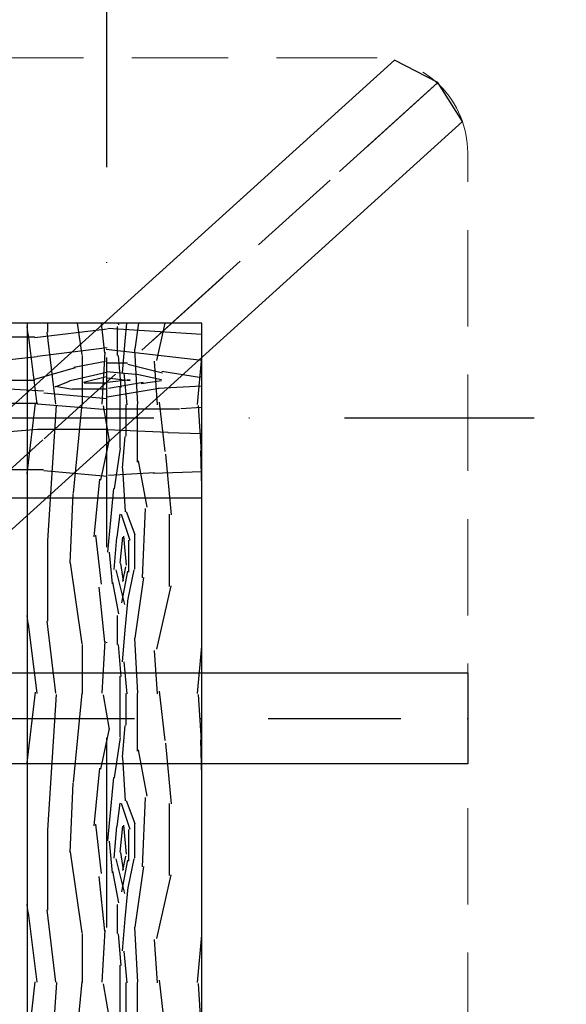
# Model space of a CAD drawing. Header units: centimetres. Extents: x 148485 to 162129, y -6573 to -2118.
# Tile 78 of 167: x 150022 to 150093, y -4056 to -3926. Entities that reach past the tile are written whole.
import ezdxf

# ---------------------------------------------------------------- set-up
doc = ezdxf.new("R2010")
doc.units = ezdxf.units.CM
doc.header["$LTSCALE"] = 0.1
for name, pattern in [('DASHDOT', [1, 0.5, -0.25, 0, -0.25]), ('DASHED', [19.049999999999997, 12.7, -6.35]), ('DASHEDX2', [38.099999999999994, 25.4, -12.7])]:
    doc.linetypes.add(name, pattern=pattern)
doc.layers.get('0').update_dxf_attribs({"color": 45})
doc.layers.add('A_widok dachu', color=51, linetype='Continuous', lineweight=15)
for name, color, linetype in [('A_wymiary_zewn', 4, 'Continuous'), ('hatch_R&F', 4, 'Continuous'), ('osie_R&F', 6, 'DASHDOT'), ('widoki_przerywana_R&F', 4, 'DASHEDX2'), ('więźba_R&F', 3, 'Continuous'), ('ściany_murowane_R&F', 13, 'Continuous')]:
    doc.layers.add(name, color=color, linetype=linetype)
doc.styles.add('TECH', font='flptechn.ttf')
doc.dimstyles.new('1_50 [cm]', dxfattribs={"dimtxt": 10, "dimasz": 0.5, "dimexe": 0.18, "dimexo": 0.0625, "dimgap": 3, "dimtad": 1, "dimrnd": 0.5, "dimdsep": 46, "dimtxsty": 'TECH', "dimblk1": 'KR', "dimblk2": 'KR', "dimsah": 1, "dimcen": 0.09, "dimse1": 1, "dimse2": 1, "dimclrt": 256, "dimadec": 0, "dimazin": 0, "dimtfac": 1, "dimtofl": 0, "dimtmove": 0, "dimatfit": 3, "dimfxl": 1, "dimtvp": 1, "dimtfill": 1, "dimtfillclr": 256, "dimtolj": 1, "dimtzin": 0, "dimarcsym": 0})

# ---------------------------------------------------------------- blocks, each defined once
blk = doc.blocks.new('osie_przyziemie')
at = {"layer": 'osie_R&F', "ltscale": 500}
for points in [[(150033.0040539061, -5722.879095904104), (150033.0040539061, -5254.718381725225)], [(150490.0935085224, -5455.353028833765), (148907.4970937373, -5455.353028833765)]]:
    blk.add_lwpolyline(points, dxfattribs=at)
blk = doc.blocks.new('więźba')
at = {"layer": 'osie_R&F', "ltscale": 350}
for points in [[(150076.5757798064, -3934.003642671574), (149909.0040539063, -4085.751077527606)], [(149984.0040539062, -4017.83354816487), (150080.5040539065, -4017.833548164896)]]:
    blk.add_lwpolyline(points, dxfattribs=at)
at = {"layer": 'więźba_R&F'}
blk.add_lwpolyline([(149909.0040539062, -4077.656520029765), (149909.0040539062, -4079.660186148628), (149924.6687677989, -4079.660186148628), (150079.8167550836, -3939.16327972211), (150076.5757798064, -3934.003642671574), (150070.8629812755, -3931.082407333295), (149909.0040539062, -4077.656520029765)], dxfattribs=at)
at = {"layer": 'więźba_R&F', "color": 6}
blk.add_lwpolyline([(150080.5040539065, -4011.833548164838), (150080.5040539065, -4023.833548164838), (149986.317032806, -4023.833548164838), (149986.317032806, -4023.833548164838), (149999.5683982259, -4011.833548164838), (150080.5040539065, -4011.833548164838)], dxfattribs=at)
blk = doc.blocks.new('obrys_dachu')
at = {"layer": 'A_widok dachu', "linetype": 'DASHED', "ltscale": 10}
blk.add_lwpolyline([(149767.4511639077, -4194.751077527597), (149089.8091257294, -4194.751077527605, 0.2834676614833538), (149073.5040539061, -4215.954221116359), (149073.5040539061, -4739.547933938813, 0.283467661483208), (149089.8091257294, -4760.751077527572), (150080.5040539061, -4760.751077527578), (150314.9003284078, -4605.055235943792), (150314.9003284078, -4362.719795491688), (150080.5040539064, -4194.751077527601), (150080.5040539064, -3943.251077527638, 0.414213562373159), (150068.0040539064, -3930.751077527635), (149750.0040539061, -3930.751077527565, 0.414213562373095), (149737.5040539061, -3943.251077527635), (149737.5040539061, -4232.751077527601)], format="xyb", dxfattribs=at)
blk.add_lwpolyline([(150076.4910014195, -3934.07383818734), (149944.8931685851, -4053.251077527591)], dxfattribs=at)
blk = doc.blocks.new('KR')
for p, q in [((0, -14.00000000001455), (0, 14.00000000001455)), ((-4.949747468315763, -4.949747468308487), (4.949747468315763, 4.949747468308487)), ((-7, 0), (7, 0))]:
    blk.add_line(p, q)
blk = doc.blocks.new('*D344')
at = {"layer": 'A_wymiary_zewn', "color": 0, "lineweight": -2, "transparency": 16777216}
blk.add_line((150413.746755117, -3977.75107752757), (150413.746755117, -3931.251077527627), dxfattribs=at)
at = {"layer": 'Defpoints', "color": 0, "transparency": 16777216}
for p in [(150032.9821440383, -3930.751077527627), (150413.746755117, -3930.751077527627), (150274.8784185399, -3978.25107752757)]:
    blk.add_point(p, dxfattribs=at)
at = {"layer": 'A_wymiary_zewn', "color": 0, "linetype": 'ByBlock', "lineweight": -2, "transparency": 16777216, "xscale": 0.5, "yscale": 0.5, "zscale": 0.5}
for p, rotation in [((150413.746755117, -3930.751077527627), 90), ((150413.746755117, -3978.25107752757), 270)]:
    blk.add_blockref('KR', p, dxfattribs=dict(at, rotation=rotation))
at = {"layer": 'A_wymiary_zewn', "transparency": 16777216, "insert": (150405.746755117, -3954.501077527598), "char_height": 10, "attachment_point": 5, "rotation": 90, "style": 'TECH', "bg_fill": 3, "box_fill_scale": 1.1, "bg_fill_color": 256, "bg_fill_true_color": 13158600, "bg_fill_transparency": 0}
blk.add_mtext('\\A1;47.5', dxfattribs=at)
blk = doc.blocks.new('*D345')
at = {"layer": 'A_wymiary_zewn', "color": 0, "lineweight": -2, "transparency": 16777216}
blk.add_line((150433.7467551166, -3931.251077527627), (150433.7467551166, -4760.251077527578), dxfattribs=at)
at = {"layer": 'Defpoints', "color": 0, "transparency": 16777216}
for p in [(150032.9821440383, -3930.751077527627), (150080.5040539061, -4760.751077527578), (150433.7467551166, -4760.751077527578)]:
    blk.add_point(p, dxfattribs=at)
at = {"layer": 'A_wymiary_zewn', "color": 0, "linetype": 'ByBlock', "lineweight": -2, "transparency": 16777216, "xscale": 0.5, "yscale": 0.5, "zscale": 0.5}
for p, rotation in [((150433.7467551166, -3930.751077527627), 90), ((150433.7467551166, -4760.751077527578), 270)]:
    blk.add_blockref('KR', p, dxfattribs=dict(at, rotation=rotation))
at = {"layer": 'A_wymiary_zewn', "transparency": 16777216, "insert": (150425.7467551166, -4345.751077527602), "char_height": 10, "attachment_point": 5, "rotation": 90, "style": 'TECH', "bg_fill": 3, "box_fill_scale": 1.1, "bg_fill_color": 256, "bg_fill_true_color": 13158600, "bg_fill_transparency": 0}
blk.add_mtext('\\A1;830', dxfattribs=at)
blk = doc.blocks.new('*D346')
at = {"layer": 'A_wymiary_zewn', "color": 0, "lineweight": -2, "transparency": 16777216}
blk.add_line((150393.7467551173, -3931.251077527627), (150393.7467551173, -3976.751077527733), dxfattribs=at)
at = {"layer": 'Defpoints', "color": 0, "transparency": 16777216}
for p in [(150032.9821440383, -3930.751077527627), (150045.5040539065, -3977.251077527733), (150393.7467551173, -3977.251077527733)]:
    blk.add_point(p, dxfattribs=at)
at = {"layer": 'A_wymiary_zewn', "color": 0, "linetype": 'ByBlock', "lineweight": -2, "transparency": 16777216, "xscale": 0.5, "yscale": 0.5, "zscale": 0.5}
for p, rotation in [((150393.7467551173, -3930.751077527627), 90), ((150393.7467551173, -3977.251077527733), 270)]:
    blk.add_blockref('KR', p, dxfattribs=dict(at, rotation=rotation))
at = {"layer": 'A_wymiary_zewn', "transparency": 16777216, "insert": (150385.7467551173, -3954.00107752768), "char_height": 10, "attachment_point": 5, "rotation": 90, "style": 'TECH', "bg_fill": 3, "box_fill_scale": 1.1, "bg_fill_color": 256, "bg_fill_true_color": 13158600, "bg_fill_transparency": 0}
blk.add_mtext('\\A1;46.5', dxfattribs=at)
blk = doc.blocks.new('*D347')
at = {"layer": 'A_wymiary_zewn', "color": 0, "lineweight": -2, "transparency": 16777216}
blk.add_line((150393.7467551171, -3977.751077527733), (150393.7467551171, -4085.251077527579), dxfattribs=at)
at = {"layer": 'Defpoints', "color": 0, "transparency": 16777216}
for p in [(150045.5040539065, -3977.251077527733), (150080.5040539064, -4085.751077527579), (150393.7467551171, -4085.751077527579)]:
    blk.add_point(p, dxfattribs=at)
at = {"layer": 'A_wymiary_zewn', "color": 0, "linetype": 'ByBlock', "lineweight": -2, "transparency": 16777216, "xscale": 0.5, "yscale": 0.5, "zscale": 0.5}
for p, rotation in [((150393.7467551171, -3977.251077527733), 90), ((150393.7467551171, -4085.751077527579), 270)]:
    blk.add_blockref('KR', p, dxfattribs=dict(at, rotation=rotation))
at = {"layer": 'A_wymiary_zewn', "transparency": 16777216, "insert": (150385.7467551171, -4031.501077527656), "char_height": 10, "attachment_point": 5, "rotation": 90, "style": 'TECH', "bg_fill": 3, "box_fill_scale": 1.1, "bg_fill_color": 256, "bg_fill_true_color": 13158600, "bg_fill_transparency": 0}
blk.add_mtext('\\A1;108.5', dxfattribs=at)
blk = doc.blocks.new('*D365')
at = {"layer": 'A_wymiary_zewn', "color": 0, "lineweight": -2, "transparency": 16777216}
blk.add_line((149972.0040539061, -3828.756951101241), (150080.0040539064, -3828.756951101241), dxfattribs=at)
at = {"layer": 'Defpoints', "color": 0, "transparency": 16777216}
for p in [(150080.5040539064, -3828.756951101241), (150080.5040539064, -4209.751077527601), (149971.5040539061, -4226.866062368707)]:
    blk.add_point(p, dxfattribs=at)
at = {"layer": 'A_wymiary_zewn', "color": 0, "linetype": 'ByBlock', "lineweight": -2, "transparency": 16777216, "xscale": 0.5, "yscale": 0.5, "zscale": 0.5, "rotation": 180}
blk.add_blockref('KR', (149971.5040539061, -3828.756951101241), dxfattribs=at)
at = {"layer": 'A_wymiary_zewn', "color": 0, "linetype": 'ByBlock', "lineweight": -2, "transparency": 16777216, "xscale": 0.5, "yscale": 0.5, "zscale": 0.5}
blk.add_blockref('KR', (150080.5040539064, -3828.756951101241), dxfattribs=at)
at = {"layer": 'A_wymiary_zewn', "transparency": 16777216, "insert": (150026.0040539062, -3820.756951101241), "char_height": 10, "attachment_point": 5, "style": 'TECH', "bg_fill": 3, "box_fill_scale": 1.1, "bg_fill_color": 256, "bg_fill_true_color": 13158600, "bg_fill_transparency": 0}
blk.add_mtext('\\A1;109', dxfattribs=at)
blk = doc.blocks.new('*D366')
at = {"layer": 'A_wymiary_zewn', "color": 0, "lineweight": -2, "transparency": 16777216}
blk.add_line((150081.0040539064, -3828.756951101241), (150277.9003284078, -3828.756951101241), dxfattribs=at)
at = {"layer": 'Defpoints', "color": 0, "transparency": 16777216}
for p in [(150278.4003284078, -3828.756951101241), (150080.5040539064, -4209.751077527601), (150278.4003284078, -4364.728133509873)]:
    blk.add_point(p, dxfattribs=at)
at = {"layer": 'A_wymiary_zewn', "color": 0, "linetype": 'ByBlock', "lineweight": -2, "transparency": 16777216, "xscale": 0.5, "yscale": 0.5, "zscale": 0.5, "rotation": 180}
blk.add_blockref('KR', (150080.5040539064, -3828.756951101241), dxfattribs=at)
at = {"layer": 'A_wymiary_zewn', "color": 0, "linetype": 'ByBlock', "lineweight": -2, "transparency": 16777216, "xscale": 0.5, "yscale": 0.5, "zscale": 0.5}
blk.add_blockref('KR', (150278.4003284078, -3828.756951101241), dxfattribs=at)
at = {"layer": 'A_wymiary_zewn', "transparency": 16777216, "insert": (150179.4521911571, -3820.756951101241), "char_height": 10, "attachment_point": 5, "style": 'TECH', "bg_fill": 3, "box_fill_scale": 1.1, "bg_fill_color": 256, "bg_fill_true_color": 13158600, "bg_fill_transparency": 0}
blk.add_mtext('\\A1;198', dxfattribs=at)
blk = doc.blocks.new('*D357')
at = {"layer": 'A_wymiary_zewn', "color": 0, "lineweight": -2, "transparency": 16777216}
blk.add_line((150081.0040539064, -3808.756951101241), (150274.3784185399, -3808.756951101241), dxfattribs=at)
at = {"layer": 'Defpoints', "color": 0, "transparency": 16777216}
for p in [(150274.8784185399, -3808.756951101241), (150080.5040539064, -3978.25107752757), (150274.8784185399, -3985.738043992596)]:
    blk.add_point(p, dxfattribs=at)
at = {"layer": 'A_wymiary_zewn', "color": 0, "linetype": 'ByBlock', "lineweight": -2, "transparency": 16777216, "xscale": 0.5, "yscale": 0.5, "zscale": 0.5, "rotation": 180}
blk.add_blockref('KR', (150080.5040539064, -3808.756951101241), dxfattribs=at)
at = {"layer": 'A_wymiary_zewn', "color": 0, "linetype": 'ByBlock', "lineweight": -2, "transparency": 16777216, "xscale": 0.5, "yscale": 0.5, "zscale": 0.5}
blk.add_blockref('KR', (150274.8784185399, -3808.756951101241), dxfattribs=at)
at = {"layer": 'A_wymiary_zewn', "transparency": 16777216, "insert": (150177.6912362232, -3800.756951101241), "char_height": 10, "attachment_point": 5, "style": 'TECH', "bg_fill": 3, "box_fill_scale": 1.1, "bg_fill_color": 256, "bg_fill_true_color": 13158600, "bg_fill_transparency": 0}
blk.add_mtext('\\A1;194.5', dxfattribs=at)
blk = doc.blocks.new('*D353')
at = {"layer": 'A_wymiary_zewn', "color": 0, "lineweight": -2, "transparency": 16777216}
blk.add_line((149074.0040539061, -3788.756951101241), (150314.4003284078, -3788.756951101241), dxfattribs=at)
at = {"layer": 'Defpoints', "color": 0, "transparency": 16777216}
for p in [(150314.9003284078, -3788.756951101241), (149073.5040539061, -4249.764111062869), (150314.9003284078, -4362.719795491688)]:
    blk.add_point(p, dxfattribs=at)
at = {"layer": 'A_wymiary_zewn', "color": 0, "linetype": 'ByBlock', "lineweight": -2, "transparency": 16777216, "xscale": 0.5, "yscale": 0.5, "zscale": 0.5, "rotation": 180}
blk.add_blockref('KR', (149073.5040539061, -3788.756951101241), dxfattribs=at)
at = {"layer": 'A_wymiary_zewn', "color": 0, "linetype": 'ByBlock', "lineweight": -2, "transparency": 16777216, "xscale": 0.5, "yscale": 0.5, "zscale": 0.5}
blk.add_blockref('KR', (150314.9003284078, -3788.756951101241), dxfattribs=at)
at = {"layer": 'A_wymiary_zewn', "transparency": 16777216, "insert": (149694.2021911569, -3780.756951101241), "char_height": 10, "attachment_point": 5, "style": 'TECH', "bg_fill": 3, "box_fill_scale": 1.1, "bg_fill_color": 256, "bg_fill_true_color": 13158600, "bg_fill_transparency": 0}
blk.add_mtext('\\A1;1241.5', dxfattribs=at)
blk = doc.blocks.new('*D369')
at = {"layer": 'A_wymiary_zewn', "color": 0, "lineweight": -2, "transparency": 16777216}
blk.add_line((149909.5040539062, -3849.106951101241), (150045.0040539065, -3849.106951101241), dxfattribs=at)
at = {"layer": 'Defpoints', "color": 0, "transparency": 16777216}
for p in [(150045.5040539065, -3849.106951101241), (149909.0040539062, -3930.7510775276), (150045.5040539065, -3965.751077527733)]:
    blk.add_point(p, dxfattribs=at)
at = {"layer": 'A_wymiary_zewn', "color": 0, "linetype": 'ByBlock', "lineweight": -2, "transparency": 16777216, "xscale": 0.5, "yscale": 0.5, "zscale": 0.5, "rotation": 180}
blk.add_blockref('KR', (149909.0040539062, -3849.106951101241), dxfattribs=at)
at = {"layer": 'A_wymiary_zewn', "color": 0, "linetype": 'ByBlock', "lineweight": -2, "transparency": 16777216, "xscale": 0.5, "yscale": 0.5, "zscale": 0.5}
blk.add_blockref('KR', (150045.5040539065, -3849.106951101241), dxfattribs=at)
at = {"layer": 'A_wymiary_zewn', "transparency": 16777216, "insert": (149977.2540539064, -3841.106951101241), "char_height": 10, "attachment_point": 5, "style": 'TECH', "bg_fill": 3, "box_fill_scale": 1.1, "bg_fill_color": 256, "bg_fill_true_color": 13158600, "bg_fill_transparency": 0}
blk.add_mtext('\\A1;136.5', dxfattribs=at)
blk = doc.blocks.new('*D370')
at = {"layer": 'A_wymiary_zewn', "color": 0, "lineweight": -2, "transparency": 16777216}
blk.add_line((150046.0040539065, -3849.106951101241), (150080.0040539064, -3849.106951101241), dxfattribs=at)
at = {"layer": 'Defpoints', "color": 0, "transparency": 16777216}
for p in [(150080.5040539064, -3849.106951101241), (150045.5040539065, -3965.751077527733), (150080.5040539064, -3978.25107752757)]:
    blk.add_point(p, dxfattribs=at)
at = {"layer": 'A_wymiary_zewn', "color": 0, "linetype": 'ByBlock', "lineweight": -2, "transparency": 16777216, "xscale": 0.5, "yscale": 0.5, "zscale": 0.5, "rotation": 180}
blk.add_blockref('KR', (150045.5040539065, -3849.106951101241), dxfattribs=at)
at = {"layer": 'A_wymiary_zewn', "color": 0, "linetype": 'ByBlock', "lineweight": -2, "transparency": 16777216, "xscale": 0.5, "yscale": 0.5, "zscale": 0.5}
blk.add_blockref('KR', (150080.5040539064, -3849.106951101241), dxfattribs=at)
at = {"layer": 'A_wymiary_zewn', "transparency": 16777216, "insert": (150063.0040539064, -3841.106951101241), "char_height": 10, "attachment_point": 5, "style": 'TECH', "bg_fill": 3, "box_fill_scale": 1.1, "bg_fill_color": 256, "bg_fill_true_color": 13158600, "bg_fill_transparency": 0}
blk.add_mtext('\\A1;35', dxfattribs=at)
blk = doc.blocks.new('*D371')
at = {"layer": 'A_wymiary_zewn', "color": 0, "lineweight": -2, "transparency": 16777216}
blk.add_line((149738.0040539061, -3808.756951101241), (150080.0040539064, -3808.756951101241), dxfattribs=at)
at = {"layer": 'Defpoints', "color": 0, "transparency": 16777216}
for p in [(150080.5040539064, -3808.756951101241), (149737.5040539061, -3957.866062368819), (150080.5040539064, -3978.25107752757)]:
    blk.add_point(p, dxfattribs=at)
at = {"layer": 'A_wymiary_zewn', "color": 0, "linetype": 'ByBlock', "lineweight": -2, "transparency": 16777216, "xscale": 0.5, "yscale": 0.5, "zscale": 0.5, "rotation": 180}
blk.add_blockref('KR', (149737.5040539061, -3808.756951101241), dxfattribs=at)
at = {"layer": 'A_wymiary_zewn', "color": 0, "linetype": 'ByBlock', "lineweight": -2, "transparency": 16777216, "xscale": 0.5, "yscale": 0.5, "zscale": 0.5}
blk.add_blockref('KR', (150080.5040539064, -3808.756951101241), dxfattribs=at)
at = {"layer": 'A_wymiary_zewn', "transparency": 16777216, "insert": (149909.0040539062, -3800.756951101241), "char_height": 10, "attachment_point": 5, "style": 'TECH', "bg_fill": 3, "box_fill_scale": 1.1, "bg_fill_color": 256, "bg_fill_true_color": 13158600, "bg_fill_transparency": 0}
blk.add_mtext('\\A1;343', dxfattribs=at)
blk = doc.blocks.new('*D385')
at = {"layer": 'A_wymiary_zewn', "color": 0, "lineweight": -2, "transparency": 16777216}
blk.add_line((149984.5040539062, -3868.756951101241), (150080.0040539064, -3868.756951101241), dxfattribs=at)
at = {"layer": 'Defpoints', "color": 0, "transparency": 16777216}
for p in [(150080.5040539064, -3868.756951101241), (149984.0040539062, -3930.7510775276), (150080.5040539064, -3943.251077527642)]:
    blk.add_point(p, dxfattribs=at)
at = {"layer": 'A_wymiary_zewn', "color": 0, "linetype": 'ByBlock', "lineweight": -2, "transparency": 16777216, "xscale": 0.5, "yscale": 0.5, "zscale": 0.5, "rotation": 180}
blk.add_blockref('KR', (149984.0040539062, -3868.756951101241), dxfattribs=at)
at = {"layer": 'A_wymiary_zewn', "color": 0, "linetype": 'ByBlock', "lineweight": -2, "transparency": 16777216, "xscale": 0.5, "yscale": 0.5, "zscale": 0.5}
blk.add_blockref('KR', (150080.5040539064, -3868.756951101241), dxfattribs=at)
at = {"layer": 'A_wymiary_zewn', "transparency": 16777216, "insert": (150032.2540539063, -3860.756951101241), "char_height": 10, "attachment_point": 5, "style": 'TECH', "bg_fill": 3, "box_fill_scale": 1.1, "bg_fill_color": 256, "bg_fill_true_color": 13158600, "bg_fill_transparency": 0}
blk.add_mtext('\\A1;96.5', dxfattribs=at)
blk = doc.blocks.new('*D386')
at = {"layer": 'A_wymiary_zewn', "color": 0, "lineweight": -2, "transparency": 16777216}
blk.add_line((150373.7467551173, -4017.333548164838), (150373.7467551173, -3931.251077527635), dxfattribs=at)
at = {"layer": 'Defpoints', "color": 0, "transparency": 16777216}
for p in [(150068.0040539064, -3930.751077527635), (150373.7467551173, -3930.751077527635), (150080.5040539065, -4017.833548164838)]:
    blk.add_point(p, dxfattribs=at)
at = {"layer": 'A_wymiary_zewn', "color": 0, "linetype": 'ByBlock', "lineweight": -2, "transparency": 16777216, "xscale": 0.5, "yscale": 0.5, "zscale": 0.5}
for p, rotation in [((150373.7467551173, -3930.751077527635), 90), ((150373.7467551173, -4017.833548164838), 270)]:
    blk.add_blockref('KR', p, dxfattribs=dict(at, rotation=rotation))
at = {"layer": 'A_wymiary_zewn', "transparency": 16777216, "insert": (150365.7467551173, -3974.292312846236), "char_height": 10, "attachment_point": 5, "rotation": 90, "style": 'TECH', "bg_fill": 3, "box_fill_scale": 1.1, "bg_fill_color": 256, "bg_fill_true_color": 13158600, "bg_fill_transparency": 0}
blk.add_mtext('\\A1;87', dxfattribs=at)
blk = doc.blocks.new('*D389')
at = {"layer": 'A_wymiary_zewn', "color": 0, "lineweight": -2, "transparency": 16777216}
blk.add_line((150373.7467551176, -4018.333548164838), (150373.7467551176, -4085.251077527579), dxfattribs=at)
at = {"layer": 'Defpoints', "color": 0, "transparency": 16777216}
for p in [(150080.5040539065, -4017.833548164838), (150080.5040539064, -4085.751077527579), (150373.7467551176, -4085.751077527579)]:
    blk.add_point(p, dxfattribs=at)
at = {"layer": 'A_wymiary_zewn', "color": 0, "linetype": 'ByBlock', "lineweight": -2, "transparency": 16777216, "xscale": 0.5, "yscale": 0.5, "zscale": 0.5}
for p, rotation in [((150373.7467551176, -4017.833548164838), 90), ((150373.7467551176, -4085.751077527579), 270)]:
    blk.add_blockref('KR', p, dxfattribs=dict(at, rotation=rotation))
at = {"layer": 'A_wymiary_zewn', "transparency": 16777216, "insert": (150365.7467551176, -4051.792312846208), "char_height": 10, "attachment_point": 5, "rotation": 90, "style": 'TECH', "bg_fill": 3, "box_fill_scale": 1.1, "bg_fill_color": 256, "bg_fill_true_color": 13158600, "bg_fill_transparency": 0}
blk.add_mtext('\\A1;68', dxfattribs=at)

msp = doc.modelspace()

# ---------------------------------------------------------------- hatches: boundary and pattern name
at = {"layer": 'hatch_R&F'}
h = msp.add_hatch(dxfattribs=at)
h.set_pattern_fill('WOOD8', color=256, scale=1.5, angle=90)
h.set_pattern_definition([(79.69519999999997, (144281.8009915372, -153393.0664309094), (38.09980505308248, 228.6000365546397), [4.259694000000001, -421.7112216]), (90, (144282.5629915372, -153388.8754309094), (-38.09999999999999, 38.09999999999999), [4.191, -33.90900000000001]), (108.4349, (144282.5629915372, -153384.6844309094), (-38.09993906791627, 76.20001722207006), [3.614470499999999, -116.8682828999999]), (262.875, (144281.4199915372, -153381.2554309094), (38.09993454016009, 266.7000144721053), [3.071736, -304.1002935]), (264.8056, (144281.0389915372, -153384.3034309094), (38.09981743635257, 381.0000252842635), [4.208298, -416.6199567]), (284.0362, (144280.6579915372, -153388.4944309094), (38.09992533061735, -114.3000206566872), [4.712702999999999, -152.3775972]), (99.46229999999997, (144281.8009915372, -153390.0184309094), (-38.09992979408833, 190.5000299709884), [2.317546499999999, -229.4357234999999]), (83.65980000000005, (144281.4199915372, -153387.7324309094), (-38.10006039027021, -304.799976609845), [3.450108, -341.5600611]), (275.7106, (144281.8009915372, -153384.3034309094), (38.10005065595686, -342.8999776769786), [3.829012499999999, -379.0712636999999]), (258.6901, (144282.1819915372, -153388.1134309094), (38.09990931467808, 152.4000293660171), [1.942719, -192.3299049]), (84.8056, (144282.1819915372, -153396.4954309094), (-38.09981743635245, -381.0000252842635), [4.208297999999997, -416.6199566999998]), (78.69009999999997, (144282.5629915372, -153392.3044309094), (-38.09990931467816, -152.4000293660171), [3.885438, -190.3871859]), (90, (144283.3249915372, -153388.4944309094), (-38.09999999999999, 38.09999999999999), [4.572, -33.528]), (110.556, (144283.3249915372, -153383.9224309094), (-76.19984679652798, 190.500070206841), [3.255263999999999, -322.2712883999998]), (93.81409999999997, (144282.1819915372, -153380.8744309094), (-38.10023388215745, 533.3999742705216), [5.727687, -567.0408903]), (84.8056, (144281.8009915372, -153375.1594309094), (-38.09981743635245, -381.0000252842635), [4.208297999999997, -416.6199566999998]), (90, (144282.1819915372, -153370.9684309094), (-38.09999999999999, 38.09999999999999), [4.191, -33.90900000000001]), (95.19439999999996, (144282.1819915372, -153404.8774309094), (-38.09981743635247, 381.0000252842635), [4.208298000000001, -416.6199567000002]), (84.8056, (144281.8009915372, -153400.6864309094), (-38.09981743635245, -381.0000252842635), [4.208297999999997, -416.6199566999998]), (90, (144281.4199915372, -153404.8774309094), (-38.09999999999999, 38.09999999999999), [2.286, -35.814]), (95.19439999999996, (144281.4199915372, -153402.5914309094), (-38.09981743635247, 381.0000252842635), [4.208298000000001, -416.6199567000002]), (90, (144281.0389915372, -153398.4004309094), (-38.09999999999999, 38.09999999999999), [3.81, -34.29]), (100.3048, (144281.0389915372, -153394.5904309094), (38.09980505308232, -228.6000365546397), [4.259694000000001, -421.7112216]), (95.19439999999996, (144280.2769915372, -153390.3994309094), (-38.09981743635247, 381.0000252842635), [4.208298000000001, -416.6199567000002]), (84.8056, (144279.8959915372, -153386.2084309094), (-38.09981743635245, -381.0000252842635), [4.208297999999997, -416.6199566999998]), (84.8056, (144280.2769915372, -153382.0174309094), (-38.09981743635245, -381.0000252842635), [4.208297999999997, -416.6199566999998]), (81.86989999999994, (144280.6579915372, -153377.8264309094), (-38.09997482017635, -228.5999912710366), [5.3881395, -264.0195126]), (90, (144281.4199915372, -153372.4924309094), (-38.09999999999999, 38.09999999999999), [5.715, -32.385]), (77.47120000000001, (144304.2799915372, -153374.0164309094), (38.09998474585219, 190.5000116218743), [3.5126295, -347.7519969]), (84.28940000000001, (144305.0419915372, -153370.5874309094), (-38.10005065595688, -342.8999776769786), [3.829012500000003, -379.0712637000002]), (98.1301, (144304.2799915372, -153374.0164309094), (-38.09997482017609, 228.5999912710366), [2.6940885, -266.7136017]), (99.46229999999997, (144303.8989915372, -153371.3494309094), (-38.09992979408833, 190.5000299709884), [4.635055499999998, -227.1181766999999]), (90, (144303.1369915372, -153404.8774309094), (-38.09999999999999, 38.09999999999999), [4.572, -33.528]), (80.53769999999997, (144303.1369915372, -153400.3054309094), (-38.09992979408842, -190.5000299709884), [2.317546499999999, -229.4357234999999]), (291.8013999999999, (144303.5179915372, -153398.0194309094), (-38.0999963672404, 114.3000098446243), [2.0517615, -203.1230253]), (282.9946, (144304.2799915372, -153399.9244309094), (-76.19990799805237, 342.9000291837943), [5.083188, -503.2342106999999]), (82.87499999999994, (144304.2799915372, -153369.8254309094), (-38.09993454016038, -266.7000144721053), [3.071736, -304.1002935]), (97.12499999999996, (144304.2799915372, -153369.8254309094), (-38.09993454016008, 266.7000144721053), [3.071736, -304.1002935]), (90, (144303.8989915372, -153404.8774309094), (-38.09999999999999, 38.09999999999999), [3.048, -35.052]), (284.0362, (144303.8989915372, -153401.8294309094), (38.09992533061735, -114.3000206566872), [3.141802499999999, -153.9485364]), (86.6335, (144302.7559915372, -153396.4954309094), (-38.1004180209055, -609.5999744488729), [6.488201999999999, -642.3314432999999]), (87.70939999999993, (144303.1369915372, -153390.0184309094), (-38.09983787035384, -914.4000043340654), [9.532620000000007, -943.7290752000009]), (93.17979999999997, (144303.5179915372, -153380.4934309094), (-38.09965867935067, 647.7000185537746), [6.868591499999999, -679.9889498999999]), (99.46229999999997, (144303.1369915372, -153373.6354309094), (-38.09992979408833, 190.5000299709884), [6.952601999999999, -224.8006679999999]), (100.3048, (144306.5659915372, -153404.8774309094), (38.09980505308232, -228.6000365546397), [4.259694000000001, -421.7112216]), (105.9454, (144305.8039915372, -153400.6864309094), (38.09999644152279, -152.4000049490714), [5.547436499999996, -271.8247547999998]), (90, (144304.2799915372, -153395.3524309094), (-38.09999999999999, 38.09999999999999), [4.953, -33.147]), (81.86989999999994, (144304.2799915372, -153390.3994309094), (-38.09997482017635, -228.5999912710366), [5.3881395, -264.0195126]), (93.57629999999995, (144305.0419915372, -153385.0654309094), (-38.09964604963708, 571.5000252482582), [6.1078875, -604.6815567]), (81.25380000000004, (144304.6609915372, -153378.9694309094), (38.10015940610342, 266.6999753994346), [5.011255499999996, -496.1159876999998]), (75.9638, (144305.4229915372, -153374.0164309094), (-38.09992533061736, -114.3000206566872), [4.712702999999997, -152.3775971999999]), (90, (144306.5659915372, -153369.4444309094), (-38.09999999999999, 38.09999999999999), [2.667, -35.433]), (264.8056, (144302.7559915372, -153396.4954309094), (38.09981743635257, 381.0000252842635), [8.416557, -412.4116974]), (85.23640000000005, (144300.4699915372, -153404.8774309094), (-38.09967744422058, -419.1000366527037), [9.1756995, -449.6090703]), (90, (144301.2319915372, -153395.7334309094), (-38.09999999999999, 38.09999999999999), [8.763, -29.337]), (94.0856, (144301.2319915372, -153386.9704309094), (-38.09985294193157, 495.3000056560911), [10.69516499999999, -524.0637854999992]), (90, (144300.4699915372, -153376.3024309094), (-38.09999999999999, 38.09999999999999), [9.524999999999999, -28.575]), (97.12499999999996, (144308.4709915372, -153404.8774309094), (-38.09993454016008, 266.7000144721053), [9.2151705, -297.956859]), (96.34019999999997, (144307.3279915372, -153395.7334309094), (-38.10006039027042, 304.799976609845), [6.900214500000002, -338.1099537]), (87.51039999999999, (144306.5659915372, -153388.8754309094), (-38.1006809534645, -838.1999798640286), [8.771267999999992, -868.3566071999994]), (83.48020000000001, (144306.9469915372, -153380.1124309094), (-114.2999822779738, -990.5999925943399), [13.42179149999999, -1328.758531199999]), (93.01279999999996, (144283.7059915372, -153404.8774309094), (-38.10015699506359, 685.8000004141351), [7.249019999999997, -717.6529334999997]), (81.86989999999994, (144283.3249915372, -153397.6384309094), (-38.09997482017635, -228.5999912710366), [8.0822295, -261.3254616]), (87.61410000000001, (144284.4679915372, -153389.6374309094), (-38.09934293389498, -876.300019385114), [9.151924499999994, -906.0414695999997]), (100.6197, (144284.8489915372, -153380.4934309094), (76.20030785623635, -419.0999386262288), [6.202222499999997, -614.0208191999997]), (90, (144283.7059915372, -153374.3974309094), (-38.09999999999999, 38.09999999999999), [7.62, -30.48]), (86.8202, (144279.1339915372, -153404.8774309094), (-38.09965867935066, -647.7000185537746), [6.868591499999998, -679.9889498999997]), (96.00899999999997, (144279.5149915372, -153398.0194309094), (38.09997376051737, -380.9999911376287), [7.279004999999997, -720.6204662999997]), (96.7098, (144278.7529915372, -153390.7804309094), (38.0997675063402, -342.9000382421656), [6.521653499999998, -645.6452669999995]), (84.28940000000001, (144277.9909915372, -153384.3034309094), (-38.10005065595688, -342.8999776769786), [7.658023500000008, -375.2422518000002]), (77.90519999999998, (144278.7529915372, -153376.6834309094), (-76.200256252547, -342.8999467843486), [5.4550815, -540.0538983]), (99.46229999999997, (144279.8959915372, -153371.3494309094), (-38.09992979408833, 190.5000299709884), [4.635055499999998, -227.1181766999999]), (93.81409999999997, (144286.3729915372, -153404.8774309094), (-38.10023388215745, 533.3999742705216), [5.727687, -567.0408903]), (77.19569999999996, (144285.9919915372, -153399.1624309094), (-114.3002820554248, -495.2999178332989), [8.595740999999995, -850.9794257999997]), (90, (144287.8969915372, -153390.7804309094), (-38.09999999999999, 38.09999999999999), [9.524999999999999, -28.575]), (95.44029999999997, (144287.8969915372, -153381.2554309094), (38.09974750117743, -419.100012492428), [8.037194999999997, -795.6831812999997]), (96.7098, (144287.1349915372, -153373.2544309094), (38.0997675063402, -342.9000382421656), [6.521653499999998, -645.6452669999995]), (90, (144276.4669915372, -153404.8774309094), (-38.09999999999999, 38.09999999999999), [6.476999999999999, -31.623]), (98.1301, (144276.4669915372, -153398.4004309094), (-38.09997482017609, 228.5999912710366), [10.776318, -258.6313725]), (87.61410000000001, (144274.9429915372, -153387.7324309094), (-38.09934293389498, -876.300019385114), [9.151924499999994, -906.0414695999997]), (84.47250000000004, (144275.3239915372, -153378.5884309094), (76.19944332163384, 800.1000660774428), [11.86616849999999, -1174.751587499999]), (96.84279999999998, (144311.1379915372, -153404.8774309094), (76.2003047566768, -647.6999761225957), [9.593351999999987, -949.7401502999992]), (90, (144309.9949915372, -153395.3524309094), (-38.09999999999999, 38.09999999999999), [10.668, -27.432]), (86.34780000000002, (144309.9949915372, -153384.6844309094), (-76.19951579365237, -1181.100036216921), [17.943423, -1776.4007271]), (90, (144297.8029915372, -153404.8774309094), (-38.09999999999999, 38.09999999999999), [9.144, -28.956]), (94.76359999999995, (144297.8029915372, -153395.7334309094), (-38.09967744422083, 419.1000366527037), [9.175699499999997, -449.6090702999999]), (88.15239999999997, (144297.0409915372, -153386.5894309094), (-38.09978374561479, -1143.000017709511), [11.81713350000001, -1169.897228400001]), (87.27370000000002, (144297.4219915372, -153374.7784309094), (-38.09984826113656, -762.0000109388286), [8.0100675, -792.9965598]), (84.8056, (144291.7069915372, -153404.8774309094), (-38.09981743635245, -381.0000252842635), [8.416556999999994, -412.4116973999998]), (90, (144292.4689915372, -153396.4954309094), (-38.09999999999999, 38.09999999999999), [12.192, -25.908]), (91.90919999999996, (144292.4689915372, -153384.3034309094), (-38.10092359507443, 1104.899963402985), [11.436363, -1132.1984595]), (93.57629999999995, (144292.0879915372, -153372.8734309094), (-38.09964604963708, 571.5000252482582), [6.1078875, -604.6815567])])
h.paths.add_polyline_path([(150022.504053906, -4251.751077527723), (150022.504053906, -3965.751077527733), (150045.504053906, -3965.751077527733), (150045.504053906, -4251.751077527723)])

# ---------------------------------------------------------------- linework, layer by layer
at = {"layer": 'ściany_murowane_R&F', "lineweight": -3, "ltscale": 0.5}
msp.add_lwpolyline([(150045.504053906, -4251.751077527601), (150045.504053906, -3965.751077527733), (150022.504053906, -3965.751077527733), (150022.504053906, -4251.751077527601)], close=True, dxfattribs=at)

# ---------------------------------------------------------------- block references
at = {"layer": 'A_widok dachu'}
msp.add_blockref('obrys_dachu', (0, 0), dxfattribs=at)
at = {"layer": 'osie_R&F', "color": 4}
msp.add_blockref('osie_przyziemie', (-0.02190986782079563, 1477.101951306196), dxfattribs=at)
at = {"layer": 'więźba_R&F'}
msp.add_blockref('więźba', (0, 0), dxfattribs=at)

# ---------------------------------------------------------------- next in the draw order: dimensions: what is measured, and where the dimension line sits
at = {"layer": 'A_wymiary_zewn', "color": 4}
dim = msp.add_linear_dim(base=(150413.746755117, -3930.751077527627), p1=(150274.8784185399, -3978.25107752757), p2=(150032.9821440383, -3930.751077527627), angle=90, dimstyle='1_50 [cm]', override={"dimtmove": 1}, dxfattribs=at)
dim.commit()
dim.dimension.update_dxf_attribs({"geometry": '*D344', "text_midpoint": (150405.746755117, -3954.501077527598)})

# ---------------------------------------------------------------- next in the draw order: dimensions: what is measured, and where the dimension line sits
dim = msp.add_linear_dim(base=(150433.7467551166, -4760.751077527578), p1=(150032.9821440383, -3930.751077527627), p2=(150080.5040539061, -4760.751077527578), angle=90, dimstyle='1_50 [cm]', override={"dimtmove": 1}, dxfattribs=at)
dim.commit()
dim.dimension.update_dxf_attribs({"geometry": '*D345', "text_midpoint": (150425.7467551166, -4345.751077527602)})

# ---------------------------------------------------------------- next in the draw order: dimensions: what is measured, and where the dimension line sits
dim = msp.add_linear_dim(base=(150393.7467551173, -3977.251077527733), p1=(150032.9821440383, -3930.751077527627), p2=(150045.5040539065, -3977.251077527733), angle=90, dimstyle='1_50 [cm]', override={"dimtmove": 1}, dxfattribs=at)
dim.commit()
dim.dimension.update_dxf_attribs({"geometry": '*D346', "text_midpoint": (150385.7467551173, -3954.00107752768)})

# ---------------------------------------------------------------- next in the draw order: dimensions: what is measured, and where the dimension line sits
dim = msp.add_linear_dim(base=(150393.7467551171, -4085.751077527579), p1=(150045.5040539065, -3977.251077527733), p2=(150080.5040539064, -4085.751077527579), angle=90, dimstyle='1_50 [cm]', override={"dimtmove": 1}, dxfattribs=at)
dim.commit()
dim.dimension.update_dxf_attribs({"geometry": '*D347', "text_midpoint": (150385.7467551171, -4031.501077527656)})

# ---------------------------------------------------------------- next in the draw order: dimensions: what is measured, and where the dimension line sits
dim = msp.add_linear_dim(base=(150080.5040539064, -3828.756951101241), p1=(149971.5040539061, -4226.866062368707), p2=(150080.5040539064, -4209.751077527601), dimstyle='1_50 [cm]', override={"dimtmove": 1}, dxfattribs=at)
dim.commit()
dim.dimension.update_dxf_attribs({"geometry": '*D365', "text_midpoint": (150026.0040539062, -3820.756951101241)})

# ---------------------------------------------------------------- next in the draw order: dimensions: what is measured, and where the dimension line sits
dim = msp.add_linear_dim(base=(150278.4003284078, -3828.756951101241), p1=(150080.5040539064, -4209.751077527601), p2=(150278.4003284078, -4364.728133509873), dimstyle='1_50 [cm]', override={"dimtmove": 1}, dxfattribs=at)
dim.commit()
dim.dimension.update_dxf_attribs({"geometry": '*D366', "text_midpoint": (150179.4521911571, -3820.756951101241)})

# ---------------------------------------------------------------- next in the draw order: dimensions: what is measured, and where the dimension line sits
dim = msp.add_linear_dim(base=(150274.8784185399, -3808.756951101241), p1=(150080.5040539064, -3978.25107752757), p2=(150274.8784185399, -3985.738043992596), dimstyle='1_50 [cm]', override={"dimtmove": 1}, dxfattribs=at)
dim.commit()
dim.dimension.update_dxf_attribs({"geometry": '*D357', "text_midpoint": (150177.6912362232, -3800.756951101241)})

# ---------------------------------------------------------------- next in the draw order: dimensions: what is measured, and where the dimension line sits
dim = msp.add_linear_dim(base=(150314.9003284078, -3788.756951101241), p1=(149073.5040539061, -4249.764111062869), p2=(150314.9003284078, -4362.719795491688), dimstyle='1_50 [cm]', override={"dimtmove": 1}, dxfattribs=at)
dim.commit()
dim.dimension.update_dxf_attribs({"geometry": '*D353', "text_midpoint": (149694.2021911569, -3780.756951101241)})

# ---------------------------------------------------------------- next in the draw order: linework, layer by layer
at = {"layer": 'hatch_R&F', "linetype": 'Continuous'}
for p, q in [((150023.850619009, -3979.753326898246), (150014.7066140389, -3980.51532061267)), ((150033.0304072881, -3979.752139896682), (150023.8864072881, -3979.752139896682)), ((150041.033961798, -3980.158415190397), (150033.0329605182, -3979.777416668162)), ((150045.5040539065, -3980.315421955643), (150041.0243961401, -3980.170917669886)), ((150024.6484072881, -3985.086139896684), (150012.4564072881, -3985.086139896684)), ((150033.0414870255, -3985.944646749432), (150024.6594947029, -3985.182651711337)), ((150039.2726756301, -3985.440871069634), (150033.176682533, -3985.821866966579)), ((150045.5040539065, -3985.322405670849), (150039.0888277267, -3985.53625187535))]:
    msp.add_line(p, q, dxfattribs=at)
at = {"layer": 'ściany_murowane_R&F', "lineweight": -3, "ltscale": 0.5}
msp.add_line((149772.5040539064, -3988.751077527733), (150045.5040539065, -3988.751077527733), dxfattribs=at)

# ---------------------------------------------------------------- next in the draw order: dimensions: what is measured, and where the dimension line sits
at = {"layer": 'A_wymiary_zewn', "color": 4}
dim = msp.add_linear_dim(base=(150045.5040539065, -3849.106951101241), p1=(149909.0040539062, -3930.7510775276), p2=(150045.5040539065, -3965.751077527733), dimstyle='1_50 [cm]', override={"dimtmove": 1}, dxfattribs=at)
dim.commit()
dim.dimension.update_dxf_attribs({"geometry": '*D369', "text_midpoint": (149977.2540539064, -3841.106951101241)})

# ---------------------------------------------------------------- next in the draw order: dimensions: what is measured, and where the dimension line sits
dim = msp.add_linear_dim(base=(150080.5040539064, -3849.106951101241), p1=(150045.5040539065, -3965.751077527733), p2=(150080.5040539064, -3978.25107752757), dimstyle='1_50 [cm]', override={"dimtmove": 1}, dxfattribs=at)
dim.commit()
dim.dimension.update_dxf_attribs({"geometry": '*D370', "text_midpoint": (150063.0040539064, -3841.106951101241)})

# ---------------------------------------------------------------- next in the draw order: dimensions: what is measured, and where the dimension line sits
dim = msp.add_linear_dim(base=(150080.5040539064, -3808.756951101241), p1=(149737.5040539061, -3957.866062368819), p2=(150080.5040539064, -3978.25107752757), dimstyle='1_50 [cm]', override={"dimtmove": 1}, dxfattribs=at)
dim.commit()
dim.dimension.update_dxf_attribs({"geometry": '*D371', "text_midpoint": (149909.0040539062, -3800.756951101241)})

# ---------------------------------------------------------------- next in the draw order: linework, layer by layer
at = {"layer": 'hatch_R&F', "linetype": 'Continuous'}
for p, q in [((150033.0032755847, -3966.533525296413), (150023.4782591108, -3967.676531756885)), ((150045.5040539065, -3967.207346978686), (150033.0959205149, -3966.415343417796)), ((150023.5054072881, -3967.560139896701), (150012.8374072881, -3967.560139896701)), ((150033.0045076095, -3968.992310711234), (150023.8604974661, -3970.135309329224)), ((150023.818744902, -3970.157632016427), (150016.9607340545, -3970.919634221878)), ((150045.5040539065, -3970.654644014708), (150032.8949232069, -3969.213600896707)), ((150028.790177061, -3971.627017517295), (150023.4561841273, -3973.151015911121)), ((150032.8181573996, -3970.806541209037), (150028.6271720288, -3971.568535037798)), ((150035.6974072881, -3970.989139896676), (150033.0304072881, -3970.989139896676)), ((150040.3184001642, -3972.305055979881), (150035.7464058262, -3971.162061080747)), ((150027.9653777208, -3973.352981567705), (150032.918391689, -3972.209979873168)), ((150029.8874812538, -3973.50371064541), (150032.9354779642, -3972.74171392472)), ((150036.7620457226, -3972.514009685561), (150032.9520359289, -3972.133008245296)), ((150036.0603162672, -3973.342751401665), (150033.0123004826, -3972.961750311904)), ((150040.173685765, -3973.216786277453), (150036.7447021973, -3972.45479041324)), ((150045.1787158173, -3972.883101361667), (150040.2257332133, -3972.121100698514)), ((150045.5040539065, -3972.859406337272), (150045.3686825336, -3972.867866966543)), ((150024.6185700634, -3974.694039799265), (150018.1415645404, -3974.31303501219)), ((150023.5054072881, -3973.275139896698), (150018.5524072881, -3973.275139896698)), ((150028.4469610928, -3974.477716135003), (150026.1609471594, -3974.096714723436)), ((150026.1740765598, -3974.131744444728), (150028.079089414, -3973.369739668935)), ((150033.0304072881, -3973.656139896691), (150029.9824072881, -3973.656139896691)), ((150036.0525132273, -3973.183331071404), (150033.0044974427, -3973.564332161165)), ((150039.8829940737, -3974.356277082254), (150033.024989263, -3975.499275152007)), ((150037.7722368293, -3973.565070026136), (150033.2002459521, -3974.327066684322)), ((150040.186457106, -3973.352679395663), (150037.5194455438, -3973.733680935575)), ((150045.5040539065, -3974.032968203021), (150039.727605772, -3974.353878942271)), ((150024.659487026, -3974.895646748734), (150033.0414793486, -3975.657641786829)), ((150033.0304072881, -3974.418139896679), (150028.4584072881, -3974.418139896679)), ((150023.8864072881, -3976.323139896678), (150015.1234072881, -3976.323139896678)), ((150033.0085377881, -3977.154965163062), (150023.864532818, -3976.392971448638)), ((150045.5040539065, -3976.840794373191), (150042.7171773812, -3977.039856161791)), ((150042.555407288, -3977.085139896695), (150033.030407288, -3977.085139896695))]:
    msp.add_line(p, q, dxfattribs=at)
at = {"layer": 'ściany_murowane_R&F', "lineweight": -3, "ltscale": 0.5}
for p, q in [((150045.5040539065, -3965.751077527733), (149772.5040539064, -3965.751077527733)), ((150045.5040539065, -3988.751077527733), (150045.5040539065, -3965.751077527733))]:
    msp.add_line(p, q, dxfattribs=at)

# ---------------------------------------------------------------- next in the draw order: dimensions: what is measured, and where the dimension line sits
at = {"layer": 'A_wymiary_zewn', "color": 4}
dim = msp.add_linear_dim(base=(150080.5040539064, -3868.756951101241), p1=(149984.0040539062, -3930.7510775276), p2=(150080.5040539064, -3943.251077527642), dimstyle='1_50 [cm]', override={"dimtmove": 1}, dxfattribs=at)
dim.commit()
dim.dimension.update_dxf_attribs({"geometry": '*D385', "text_midpoint": (150032.2540539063, -3860.756951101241)})

# ---------------------------------------------------------------- next in the draw order: dimensions: what is measured, and where the dimension line sits
dim = msp.add_linear_dim(base=(150373.7467551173, -3930.751077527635), p1=(150080.5040539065, -4017.833548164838), p2=(150068.0040539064, -3930.751077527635), angle=90, dimstyle='1_50 [cm]', override={"dimtmove": 1}, dxfattribs=at)
dim.commit()
dim.dimension.update_dxf_attribs({"geometry": '*D386', "text_midpoint": (150365.7467551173, -3974.292312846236)})

# ---------------------------------------------------------------- next in the draw order: dimensions: what is measured, and where the dimension line sits
dim = msp.add_linear_dim(base=(150373.7467551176, -4085.751077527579), p1=(150080.5040539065, -4017.833548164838), p2=(150080.5040539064, -4085.751077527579), angle=270, dimstyle='1_50 [cm]', override={"dimtmove": 1}, dxfattribs=at)
dim.commit()
dim.dimension.update_dxf_attribs({"geometry": '*D389', "text_midpoint": (150365.7467551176, -4051.792312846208)})

# ---------------------------------------------------------------- next in the draw order: linework, layer by layer
at = {"layer": 'widoki_przerywana_R&F', "ltscale": 5}
msp.add_lwpolyline([(149133.5040539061, -4720.751077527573), (150066.4240863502, -4720.751077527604), (150289.9003284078, -4590.679872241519), (150289.9003284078, -4376.054082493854), (150067.4796937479, -4226.866062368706), (150045.504053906, -4226.866062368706), (150045.5040539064, -4212.125963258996), (150045.5040539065, -3965.751077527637), (149772.5040539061, -3965.751077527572), (149772.5040539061, -4234.751077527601), (149133.5040539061, -4234.751077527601)], close=True, dxfattribs=at)

doc.saveas('drawing.dxf')
